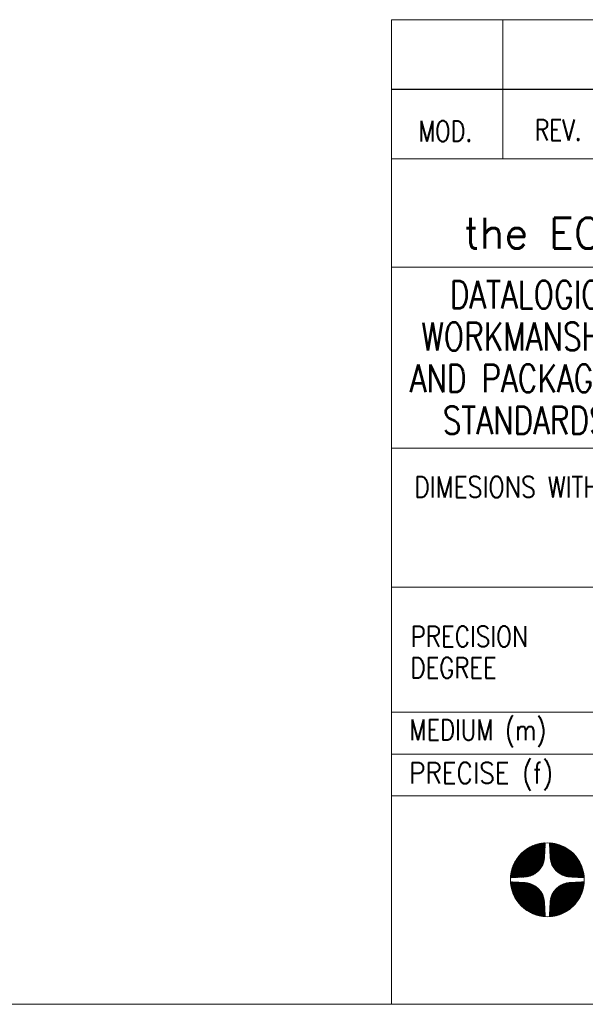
# Model space of a CAD drawing. Header units: millimetres. Extents: x 4 to 836, y 3 to 589.
# Tile 34 of 94: x 619 to 660, y 5 to 76. Entities that reach past the tile are written whole.
import ezdxf

# ---------------------------------------------------------------- set-up
doc = ezdxf.new("R2010")
doc.units = ezdxf.units.MM
doc.layers.add('1', color=7, linetype='Continuous', true_color=0xffffff)
doc.layers.add('256', color=7, linetype='Continuous', true_color=0xffffff)
doc.styles.add('blockfont', font='simplex.shx')

# ---------------------------------------------------------------- blocks, each defined once
blk = doc.blocks.new('HATCH19')
at = {"color": 5, "lineweight": 13}
for p, q in [((657.357539, 11.320064), (659.842144, 13.804669)), ((657.359053, 11.348953), (659.813255, 13.803155)), ((657.360567, 11.377842), (659.784365, 13.801641)), ((657.362081, 11.406732), (659.755476, 13.800126)), ((657.363595, 11.435621), (659.726587, 13.798612)), ((657.365109, 11.464511), (659.697697, 13.797098)), ((657.366623, 11.4934), (659.668808, 13.795584)), ((657.368137, 11.52229), (659.639918, 13.79407)), ((657.369601, 11.30475), (659.857458, 13.792607)), ((657.369651, 11.551179), (659.611029, 13.792556)), ((657.371165, 11.580069), (659.582139, 13.791042)), ((657.372679, 11.608958), (659.55325, 13.789528)), ((657.374194, 11.637847), (659.524361, 13.788014)), ((657.375708, 11.666737), (659.495471, 13.7865)), ((657.377222, 11.695626), (659.466582, 13.784986)), ((657.378736, 11.724516), (659.437692, 13.783472)), ((657.38025, 11.753405), (659.408803, 13.781958)), ((657.381764, 11.782295), (659.379913, 13.780444)), ((657.383278, 11.811184), (659.351024, 13.77893)), ((657.384792, 11.840074), (659.322135, 13.777416)), ((657.386306, 11.868963), (659.293245, 13.775902)), ((657.38782, 11.897852), (659.264356, 13.774388)), ((657.389334, 11.926742), (659.235466, 13.772874)), ((657.390848, 11.955631), (659.206577, 13.77136)), ((657.392362, 11.984521), (659.177687, 13.769846)), ((657.393876, 12.01341), (659.148798, 13.768332)), ((657.39539, 12.0423), (659.119908, 13.766818)), ((657.396904, 12.071189), (659.091019, 13.765304)), ((657.398418, 12.100079), (659.06213, 13.76379)), ((657.398944, 11.306718), (659.855491, 13.763264)), ((657.399932, 12.128968), (659.03324, 13.762276)), ((657.401446, 12.157857), (659.004351, 13.760762)), ((657.40296, 12.186747), (658.975461, 13.759248)), ((657.404474, 12.215636), (658.946572, 13.757734)), ((657.405988, 12.244526), (658.917682, 13.75622)), ((657.407502, 12.273415), (658.888793, 13.754706)), ((657.409016, 12.302305), (658.859904, 13.753192)), ((657.41053, 12.331194), (658.831014, 13.751678)), ((657.412325, 12.360364), (658.801844, 13.749883)), ((657.414748, 12.390163), (658.772045, 13.74746)), ((657.417847, 12.420637), (658.741571, 13.744362)), ((657.421673, 12.451838), (658.71037, 13.740536)), ((657.426287, 12.483828), (658.67838, 13.735921)), ((657.428644, 11.309042), (659.853167, 13.733565)), ((657.431762, 12.516679), (658.64553, 13.730446)), ((657.438181, 12.550473), (658.611735, 13.724027)), ((657.445645, 12.585313), (658.576896, 13.716563)), ((657.454276, 12.621319), (658.540889, 13.707932)), ((657.458714, 11.311737), (659.850472, 13.703494)), ((657.464225, 12.658643), (658.503565, 13.697983)), ((657.47568, 12.697474), (658.464735, 13.686528)), ((657.488884, 12.738053), (658.424155, 13.673324)), ((657.489171, 11.314818), (659.84739, 13.673037)), ((657.504159, 12.780703), (658.381505, 13.65805)), ((657.520031, 11.318303), (659.843905, 13.642177)), ((657.521946, 12.825866), (658.336342, 13.640262)), ((657.542881, 12.874177), (658.288031, 13.619327)), ((657.551313, 11.322209), (659.839999, 13.610896)), ((657.567944, 12.926615), (658.235594, 13.594264)), ((657.583035, 11.326556), (659.835652, 13.579173)), ((657.598787, 12.984833), (658.177375, 13.563422)), ((657.61522, 11.331366), (659.830843, 13.546988)), ((657.638663, 13.052085), (658.110124, 13.523545)), ((657.647892, 11.336662), (659.825547, 13.514317)), ((657.681075, 11.34247), (659.819739, 13.481133)), ((657.696171, 13.136968), (658.02524, 13.466037)), ((657.714799, 11.348818), (659.81339, 13.447409)), ((657.749096, 11.355739), (659.806469, 13.413113)), ((657.783999, 11.363268), (659.798941, 13.378209)), ((657.81955, 11.371442), (659.790766, 13.342659)), ((657.85579, 11.380308), (659.7819, 13.306418)), ((657.892772, 11.389914), (659.772295, 13.269437)), ((657.93055, 11.400316), (659.761892, 13.231659)), ((657.969189, 11.41158), (659.750628, 13.193019)), ((658.008764, 11.42378), (659.738428, 13.153444)), ((658.049363, 11.437003), (659.725205, 13.112846)), ((658.091086, 11.451351), (659.710858, 13.071123)), ((658.134055, 11.466944), (659.695264, 13.028154)), ((658.178415, 11.483929), (659.678279, 12.983793)), ((658.224346, 11.502485), (659.659724, 12.937862)), ((658.27207, 11.522833), (659.639376, 12.890139)), ((658.321868, 11.545256), (659.616953, 12.840341)), ((658.37411, 11.570122), (659.592086, 12.788098)), ((658.429294, 11.597931), (659.564277, 12.732914)), ((658.488121, 11.629382), (659.532826, 12.674088)), ((658.551633, 11.665519), (659.49669, 12.610576)), ((658.621508, 11.708019), (659.454189, 12.5407)), ((658.700793, 11.759928), (659.40228, 12.461415)), ((658.796286, 11.828046), (659.334163, 12.365922)), ((658.933104, 11.937489), (659.22472, 12.229104))]:
    blk.add_line(p, q, dxfattribs=at)
blk = doc.blocks.new('HATCH21')
at = {"color": 5, "lineweight": 13}
for p, q in [((657.358574, 16.571414), (657.392138, 16.604978)), ((657.359937, 16.545402), (657.417607, 16.603071)), ((657.3613, 16.519389), (657.442849, 16.600938)), ((657.362663, 16.493377), (657.46787, 16.598584)), ((657.364027, 16.467365), (657.492676, 16.596015)), ((657.36539, 16.441353), (657.517271, 16.593234)), ((657.366753, 16.415341), (657.541659, 16.590247)), ((657.368116, 16.389329), (657.565846, 16.587058)), ((657.36948, 16.363316), (657.589835, 16.583672)), ((657.370843, 16.337304), (657.61363, 16.580092)), ((657.372206, 16.311292), (657.637236, 16.576322)), ((657.373569, 16.28528), (657.660655, 16.572366)), ((657.374933, 16.259268), (657.683892, 16.568227)), ((657.376296, 16.233256), (657.70695, 16.56391)), ((657.377659, 16.207243), (657.729832, 16.559416)), ((657.379022, 16.181231), (657.752541, 16.55475)), ((657.380386, 16.155219), (657.77508, 16.549913)), ((657.381749, 16.129207), (657.797452, 16.54491)), ((657.383112, 16.103195), (657.819659, 16.539742)), ((657.384475, 16.077182), (657.841705, 16.534412)), ((657.385839, 16.05117), (657.863591, 16.528923)), ((657.387202, 16.025158), (657.885321, 16.523278)), ((657.388565, 15.999146), (657.906896, 16.517477)), ((657.389928, 15.973134), (657.928319, 16.511525)), ((657.391292, 15.947122), (657.949592, 16.505422)), ((657.392655, 15.921109), (657.970717, 16.499172)), ((657.394018, 15.895097), (657.991696, 16.492775)), ((657.395381, 15.869085), (658.01253, 16.486234)), ((657.396744, 15.843073), (658.033222, 16.479551)), ((657.398108, 15.817061), (658.053774, 16.472727)), ((657.399471, 15.791049), (658.074187, 16.465764)), ((657.400834, 15.765036), (658.094462, 16.458664)), ((657.402197, 15.739024), (658.114602, 16.451429)), ((657.403561, 15.713012), (658.134608, 16.44406)), ((657.404924, 15.687), (658.154482, 16.436558)), ((657.406287, 15.660988), (658.174224, 16.428925)), ((657.40765, 15.634975), (658.193837, 16.421162)), ((657.409014, 15.608963), (658.213321, 16.41327)), ((657.410377, 15.582951), (658.232678, 16.405252)), ((657.411893, 15.557092), (658.251909, 16.397108)), ((657.413819, 15.531642), (658.271015, 16.388839)), ((657.416141, 15.506589), (658.289998, 16.380446)), ((657.418843, 15.481915), (658.308859, 16.371931)), ((657.42191, 15.457607), (658.327598, 16.363295)), ((657.425328, 15.43365), (658.346217, 16.354538)), ((657.429086, 15.410032), (658.364716, 16.345662)), ((657.433171, 15.386742), (658.383097, 16.336668)), ((657.437573, 15.363769), (658.401361, 16.327556)), ((657.442282, 15.341102), (658.419508, 16.318328)), ((657.447289, 15.318733), (658.43754, 16.308984)), ((657.452584, 15.296654), (658.455457, 16.299526)), ((657.458161, 15.274855), (658.47326, 16.289953)), ((657.464012, 15.25333), (658.490949, 16.280267)), ((657.47013, 15.232073), (658.508526, 16.270469)), ((657.476508, 15.211075), (658.525992, 16.260559)), ((657.48314, 15.190332), (658.543346, 16.250538)), ((657.490022, 15.169838), (658.56059, 16.240407)), ((657.497146, 15.149588), (658.577724, 16.230166)), ((657.50451, 15.129575), (658.59475, 16.219815)), ((657.512107, 15.109797), (658.611666, 16.209357)), ((657.519933, 15.090248), (658.628475, 16.19879)), ((657.527985, 15.070925), (658.645177, 16.188116)), ((657.536259, 15.051823), (658.661771, 16.177335)), ((657.54475, 15.032939), (658.67826, 16.166448)), ((657.553456, 15.014269), (658.694642, 16.155455)), ((657.562373, 14.995811), (658.710919, 16.144357)), ((657.571499, 14.977561), (658.727091, 16.133153)), ((657.58083, 14.959517), (658.743158, 16.121845)), ((657.590364, 14.941676), (658.759122, 16.110433)), ((657.600098, 14.924034), (658.774982, 16.098918)), ((657.610031, 14.906591), (658.790738, 16.087299)), ((657.620159, 14.889344), (658.806391, 16.075576)), ((657.630481, 14.872291), (658.821942, 16.063751)), ((657.640995, 14.85543), (658.83739, 16.051824)), ((657.6517, 14.838759), (658.852736, 16.039795)), ((657.662593, 14.822276), (658.86798, 16.027664)), ((657.673673, 14.805981), (658.883123, 16.015431)), ((657.684938, 14.789871), (658.898164, 16.003097)), ((657.696388, 14.773946), (658.913104, 15.990661)), ((657.708022, 14.758203), (658.927943, 15.978125)), ((657.719837, 14.742643), (658.942682, 15.965488)), ((657.731833, 14.727265), (658.95732, 15.952751)), ((657.74401, 14.712066), (658.971857, 15.939913)), ((657.756367, 14.697047), (658.986294, 15.926975)), ((657.768902, 14.682207), (659.000632, 15.913936)), ((657.781615, 14.667545), (659.014869, 15.900798)), ((657.794506, 14.65306), (659.029006, 15.88756)), ((657.807575, 14.638753), (659.043043, 15.874221)), ((657.82082, 14.624623), (659.05698, 15.860783)), ((657.834243, 14.61067), (659.070818, 15.847245)), ((657.847842, 14.596894), (659.084556, 15.833608)), ((657.861618, 14.583294), (659.098194, 15.81987)), ((657.87557, 14.569871), (659.111732, 15.806033)), ((657.889699, 14.556625), (659.12517, 15.792096)), ((657.904005, 14.543556), (659.138509, 15.778059)), ((657.918489, 14.530664), (659.151748, 15.763923)), ((657.93315, 14.51795), (659.164886, 15.749686)), ((657.94799, 14.505414), (659.177925, 15.735349)), ((657.963008, 14.493057), (659.190864, 15.720912)), ((657.978206, 14.48088), (659.203702, 15.706375)), ((657.993585, 14.468883), (659.21644, 15.691738)), ((658.009144, 14.457067), (659.229077, 15.677)), ((658.024886, 14.445433), (659.241613, 15.662161)), ((658.04081, 14.433982), (659.254049, 15.647221)), ((658.056919, 14.422716), (659.266384, 15.63218)), ((658.073214, 14.411635), (659.278617, 15.617038)), ((658.089696, 14.400741), (659.290748, 15.601794)), ((658.106366, 14.390036), (659.302778, 15.586448)), ((658.123227, 14.379522), (659.314706, 15.571)), ((658.140279, 14.369199), (659.326531, 15.55545)), ((658.157526, 14.35907), (659.338254, 15.539797)), ((658.174968, 14.349137), (659.349873, 15.524042)), ((658.192609, 14.339401), (659.361389, 15.508182)), ((658.210449, 14.329867), (659.372802, 15.492219)), ((658.228493, 14.320535), (659.38411, 15.476152)), ((658.246742, 14.311409), (659.395314, 15.45998)), ((658.265199, 14.302491), (659.406413, 15.443704)), ((658.283868, 14.293784), (659.417406, 15.427322)), ((658.302751, 14.285292), (659.428293, 15.410834)), ((658.321852, 14.277017), (659.439075, 15.39424)), ((658.341175, 14.268965), (659.449749, 15.377539)), ((658.360723, 14.261137), (659.460316, 15.36073)), ((658.3805, 14.253539), (659.470775, 15.343814)), ((658.400512, 14.246175), (659.481126, 15.326789)), ((658.420762, 14.239049), (659.491367, 15.309655)), ((658.441255, 14.232167), (659.501499, 15.292412)), ((658.461997, 14.225534), (659.51152, 15.275058)), ((658.482993, 14.219155), (659.521431, 15.257593)), ((658.50425, 14.213036), (659.53123, 15.240016)), ((658.525774, 14.207185), (659.540916, 15.222327)), ((658.547571, 14.201607), (659.550489, 15.204524)), ((658.56965, 14.19631), (659.559948, 15.186608)), ((658.592018, 14.191302), (659.569292, 15.168577)), ((658.614683, 14.186592), (659.578521, 15.15043)), ((658.637655, 14.182189), (659.587633, 15.132166)), ((658.660944, 14.178103), (659.596627, 15.113786)), ((658.684561, 14.174344), (659.605504, 15.095287)), ((658.708516, 14.170924), (659.614261, 15.076668)), ((658.732823, 14.167855), (659.622898, 15.05793)), ((658.757496, 14.165152), (659.631413, 15.03907)), ((658.782548, 14.162829), (659.639806, 15.020087)), ((658.807996, 14.160902), (659.648076, 15.000981)), ((658.833854, 14.159384), (659.65622, 14.981751)), ((658.859866, 14.158021), (659.664239, 14.962394)), ((658.885878, 14.156658), (659.672131, 14.94291)), ((658.91189, 14.155294), (659.679894, 14.923298)), ((658.937903, 14.153931), (659.687528, 14.903556)), ((658.963915, 14.152568), (659.69503, 14.883683)), ((658.989927, 14.151205), (659.7024, 14.863678)), ((659.015939, 14.149841), (659.709636, 14.843538)), ((659.041951, 14.148478), (659.716736, 14.823263)), ((659.067963, 14.147115), (659.723699, 14.802851)), ((659.093976, 14.145752), (659.730524, 14.7823)), ((659.119988, 14.144388), (659.737207, 14.761608)), ((659.146, 14.143025), (659.743749, 14.740774)), ((659.172012, 14.141662), (659.750146, 14.719796)), ((659.198024, 14.140299), (659.756397, 14.698672)), ((659.224036, 14.138935), (659.762501, 14.6774)), ((659.250049, 14.137572), (659.768454, 14.655977)), ((659.276061, 14.136209), (659.774254, 14.634403)), ((659.302073, 14.134846), (659.779901, 14.612673)), ((659.328085, 14.133482), (659.78539, 14.590787)), ((659.354097, 14.132119), (659.79072, 14.568742)), ((659.380109, 14.130756), (659.795889, 14.546535)), ((659.406122, 14.129393), (659.800893, 14.524164)), ((659.432134, 14.128029), (659.80573, 14.501626)), ((659.458146, 14.126666), (659.810397, 14.478917)), ((659.484158, 14.125303), (659.814891, 14.456036)), ((659.51017, 14.12394), (659.81921, 14.432979)), ((659.536182, 14.122576), (659.823349, 14.409743)), ((659.562195, 14.121213), (659.827305, 14.386324)), ((659.588207, 14.11985), (659.831076, 14.362719)), ((659.614219, 14.118487), (659.834657, 14.338924)), ((659.640231, 14.117123), (659.838044, 14.314936)), ((659.666243, 14.11576), (659.841233, 14.29075)), ((659.692255, 14.114397), (659.844221, 14.266362)), ((659.718268, 14.113034), (659.847003, 14.241769)), ((659.74428, 14.11167), (659.849573, 14.216964)), ((659.770292, 14.110307), (659.851928, 14.191943)), ((659.796304, 14.108944), (659.854062, 14.166701)), ((659.822316, 14.107581), (659.855969, 14.141234))]:
    blk.add_line(p, q, dxfattribs=at)
blk = doc.blocks.new('HATCH23')
at = {"color": 5, "lineweight": 13}
for p, q in [((654.555755, 14.11871), (657.043497, 16.606453)), ((654.557723, 14.148055), (657.014153, 16.604484)), ((654.560049, 14.177755), (656.984452, 16.602159)), ((654.562745, 14.207827), (656.95438, 16.599463)), ((654.565828, 14.238286), (656.923922, 16.59638)), ((654.569314, 14.269147), (656.89306, 16.592893)), ((654.570955, 14.106536), (657.055672, 16.591253)), ((654.573222, 14.30043), (656.861777, 16.588986)), ((654.577571, 14.332154), (656.830053, 16.584637)), ((654.582382, 14.364341), (656.797866, 16.579826)), ((654.58768, 14.397015), (656.765193, 16.574528)), ((654.59349, 14.4302), (656.732008, 16.568718)), ((654.599841, 14.463926), (656.698282, 16.562367)), ((654.599845, 14.10805), (657.054158, 16.562363)), ((654.606764, 14.498225), (656.663983, 16.555444)), ((654.614294, 14.533131), (656.629077, 16.547913)), ((654.622471, 14.568683), (656.593524, 16.539736)), ((654.628734, 14.109564), (657.052644, 16.533474)), ((654.63134, 14.604927), (656.557281, 16.530868)), ((654.640948, 14.641911), (656.520297, 16.52126)), ((654.651354, 14.679692), (656.482516, 16.510854)), ((654.657624, 14.111078), (657.05113, 16.504584)), ((654.662621, 14.718335), (656.443873, 16.499587)), ((654.674825, 14.757914), (656.404294, 16.487383)), ((654.686513, 14.112592), (657.049616, 16.475695)), ((654.688051, 14.798516), (656.363692, 16.474156)), ((654.702403, 14.840243), (656.321965, 16.459804)), ((654.715403, 14.114106), (657.048102, 16.446805)), ((654.718002, 14.883217), (656.278991, 16.444206)), ((654.734992, 14.927583), (656.234625, 16.427215)), ((654.744292, 14.11562), (657.046588, 16.417916)), ((654.753554, 14.97352), (656.188688, 16.408654)), ((654.773182, 14.117134), (657.045074, 16.389027)), ((654.773909, 15.02125), (656.140957, 16.388299)), ((654.79634, 15.071057), (656.091151, 16.365868)), ((654.802071, 14.118648), (657.04356, 16.360137)), ((654.821217, 15.123309), (656.038899, 16.340991)), ((654.830961, 14.120162), (657.042046, 16.331248)), ((654.849037, 15.178505), (655.983703, 16.31317)), ((654.85985, 14.121676), (657.040532, 16.302358)), ((654.880504, 15.237347), (655.924861, 16.281704)), ((654.888739, 14.12319), (657.039018, 16.273469)), ((654.91666, 15.300878), (655.861329, 16.245548)), ((654.917629, 14.124704), (657.037504, 16.244579)), ((654.946518, 14.126218), (657.03599, 16.21569)), ((654.959188, 15.370782), (655.791426, 16.20302)), ((654.975408, 14.127732), (657.034476, 16.186801)), ((655.004297, 14.129246), (657.032962, 16.157911)), ((655.011141, 15.45011), (655.712098, 16.151067)), ((655.033187, 14.130761), (657.031448, 16.129022)), ((655.062076, 14.132275), (657.029934, 16.100132)), ((655.079341, 15.545686), (655.616521, 16.082866)), ((655.090966, 14.133789), (657.02842, 16.071243)), ((655.119855, 14.135303), (657.026906, 16.042353)), ((655.148745, 14.136817), (657.025392, 16.013464)), ((655.177634, 14.138331), (657.023878, 15.984574)), ((655.189084, 15.682804), (655.479403, 15.973124)), ((655.206524, 14.139845), (657.022364, 15.955685)), ((655.235413, 14.141359), (657.02085, 15.926796)), ((655.264302, 14.142873), (657.019336, 15.897906)), ((655.293192, 14.144387), (657.017822, 15.869017)), ((655.322081, 14.145901), (657.016308, 15.840127)), ((655.350971, 14.147415), (657.014794, 15.811238)), ((655.37986, 14.148929), (657.01328, 15.782348)), ((655.40875, 14.150443), (657.011766, 15.753459)), ((655.437639, 14.151957), (657.010252, 15.724569)), ((655.466529, 14.153471), (657.008738, 15.69568)), ((655.495418, 14.154985), (657.007224, 15.666791)), ((655.524308, 14.156499), (657.00571, 15.637901)), ((655.553197, 14.158013), (657.004196, 15.609012)), ((655.582087, 14.159527), (657.002682, 15.580122)), ((655.611255, 14.16132), (657.000889, 15.550954)), ((655.641051, 14.163741), (656.998468, 15.521158)), ((655.671522, 14.166837), (656.995372, 15.490686)), ((655.702721, 14.17066), (656.991549, 15.459488)), ((655.734708, 14.175272), (656.986937, 15.427501)), ((655.767555, 14.180743), (656.981466, 15.394654)), ((655.801346, 14.187159), (656.97505, 15.360863)), ((655.836181, 14.194619), (656.96759, 15.326027)), ((655.872184, 14.203245), (656.958963, 15.290025)), ((655.909502, 14.213189), (656.94902, 15.252706)), ((655.948327, 14.224638), (656.937571, 15.213882)), ((655.988899, 14.237835), (656.924374, 15.173309)), ((656.031541, 14.253102), (656.909107, 15.130667)), ((656.076694, 14.270878), (656.89133, 15.085515)), ((656.124992, 14.291801), (656.870408, 15.037217)), ((656.177412, 14.316846), (656.845363, 14.984797)), ((656.235605, 14.347663), (656.814545, 14.926604)), ((656.302814, 14.387497), (656.774712, 14.859395)), ((656.387599, 14.444906), (656.717302, 14.77461))]:
    blk.add_line(p, q, dxfattribs=at)
blk = doc.blocks.new('HATCH25')
at = {"color": 5, "lineweight": 13}
for p, q in [((654.55723, 13.770071), (654.590794, 13.803635)), ((654.559137, 13.744602), (654.616806, 13.802271)), ((654.56127, 13.71936), (654.642818, 13.800908)), ((654.563624, 13.694338), (654.66883, 13.799545)), ((654.566194, 13.669533), (654.694843, 13.798182)), ((654.568974, 13.644938), (654.720855, 13.796818)), ((654.571961, 13.620549), (654.746867, 13.795455)), ((654.57515, 13.596363), (654.772879, 13.794092)), ((654.578537, 13.572374), (654.798891, 13.792729)), ((654.582117, 13.548579), (654.824904, 13.791366)), ((654.585886, 13.524973), (654.850916, 13.790002)), ((654.589842, 13.501553), (654.876928, 13.788639)), ((654.593981, 13.478316), (654.90294, 13.787276)), ((654.598298, 13.455259), (654.928952, 13.785913)), ((654.602792, 13.432377), (654.954965, 13.784549)), ((654.607459, 13.409668), (654.980977, 13.783186)), ((654.612295, 13.387129), (655.006989, 13.781823)), ((654.617299, 13.364757), (655.033001, 13.78046)), ((654.622466, 13.342549), (655.059013, 13.779096)), ((654.627796, 13.320504), (655.085026, 13.777733)), ((654.633285, 13.298617), (655.111038, 13.77637)), ((654.638931, 13.276887), (655.13705, 13.775007)), ((654.644731, 13.255312), (655.163062, 13.773643)), ((654.650683, 13.233889), (655.189074, 13.77228)), ((654.656786, 13.212617), (655.215086, 13.770917)), ((654.663037, 13.191492), (655.241099, 13.769554)), ((654.669433, 13.170513), (655.267111, 13.768191)), ((654.675974, 13.149679), (655.293123, 13.766827)), ((654.682658, 13.128986), (655.319135, 13.765464)), ((654.689481, 13.108435), (655.345147, 13.764101)), ((654.696444, 13.088022), (655.37116, 13.762738)), ((654.703544, 13.067746), (655.397172, 13.761374)), ((654.710779, 13.047606), (655.423184, 13.760011)), ((654.718148, 13.0276), (655.449196, 13.758648)), ((654.72565, 13.007727), (655.475208, 13.757285)), ((654.733284, 12.987984), (655.501221, 13.755921)), ((654.741046, 12.968372), (655.527233, 13.754558)), ((654.748938, 12.948888), (655.553245, 13.753195)), ((654.756956, 12.929531), (655.579257, 13.751832)), ((654.7651, 12.9103), (655.605116, 13.750315)), ((654.773369, 12.891193), (655.630566, 13.74839)), ((654.781762, 12.87221), (655.65562, 13.746068)), ((654.790277, 12.85335), (655.680293, 13.743366)), ((654.798913, 12.834611), (655.704602, 13.740299)), ((654.80767, 12.815992), (655.728558, 13.73688)), ((654.816546, 12.797492), (655.752176, 13.733123)), ((654.82554, 12.779111), (655.775466, 13.729037)), ((654.834652, 12.760848), (655.79844, 13.724635)), ((654.84388, 12.7427), (655.821106, 13.719927)), ((654.853224, 12.724669), (655.843475, 13.71492)), ((654.862682, 12.706752), (655.865555, 13.709624)), ((654.872255, 12.688949), (655.887353, 13.704047)), ((654.881941, 12.671259), (655.908878, 13.698197)), ((654.891739, 12.653682), (655.930136, 13.692079)), ((654.901649, 12.636217), (655.951133, 13.685701)), ((654.91167, 12.618862), (655.971876, 13.679068)), ((654.921801, 12.601618), (655.99237, 13.672187)), ((654.932042, 12.584484), (656.012621, 13.665062)), ((654.942393, 12.567459), (656.032633, 13.657699)), ((654.952851, 12.550542), (656.052411, 13.650102)), ((654.963418, 12.533733), (656.07196, 13.642275)), ((654.974092, 12.517032), (656.091283, 13.634223)), ((654.984873, 12.500437), (656.110385, 13.62595)), ((654.99576, 12.483949), (656.129269, 13.617458)), ((655.006753, 12.467567), (656.147939, 13.608753)), ((655.017851, 12.45129), (656.166397, 13.599835)), ((655.029055, 12.435118), (656.184647, 13.59071)), ((655.040363, 12.41905), (656.202691, 13.581379)), ((655.051775, 12.403087), (656.220533, 13.571845)), ((655.06329, 12.387227), (656.238174, 13.56211)), ((655.07491, 12.371471), (656.255617, 13.552178)), ((655.086632, 12.355817), (656.272864, 13.54205)), ((655.098457, 12.340267), (656.289917, 13.531727)), ((655.110384, 12.324819), (656.306779, 13.521213)), ((655.122413, 12.309473), (656.32345, 13.510509)), ((655.134545, 12.294229), (656.339932, 13.499616)), ((655.146777, 12.279086), (656.356228, 13.488536)), ((655.159112, 12.264045), (656.372337, 13.47727)), ((655.171547, 12.249104), (656.388263, 13.46582)), ((655.184083, 12.234265), (656.404005, 13.454187)), ((655.19672, 12.219527), (656.419565, 13.442372)), ((655.209457, 12.204889), (656.434944, 13.430375)), ((655.222295, 12.190351), (656.450142, 13.418198)), ((655.235233, 12.175914), (656.465162, 13.405842)), ((655.248272, 12.161577), (656.480002, 13.393307)), ((655.26141, 12.14734), (656.494664, 13.380594)), ((655.274649, 12.133203), (656.509148, 13.367702)), ((655.287987, 12.119166), (656.523455, 13.354634)), ((655.301425, 12.105228), (656.537585, 13.341388)), ((655.314963, 12.091391), (656.551538, 13.327966)), ((655.3286, 12.077653), (656.565314, 13.314367)), ((655.342338, 12.064015), (656.578914, 13.300591)), ((655.356175, 12.050477), (656.592337, 13.286639)), ((655.370112, 12.037038), (656.605583, 13.27251)), ((655.384149, 12.0237), (656.618652, 13.258203)), ((655.398285, 12.010461), (656.631544, 13.24372)), ((655.412522, 11.997322), (656.644258, 13.229058)), ((655.426859, 11.984284), (656.656794, 13.214219)), ((655.441296, 11.971345), (656.669151, 13.1992)), ((655.455833, 11.958507), (656.681328, 13.184002)), ((655.47047, 11.945769), (656.693326, 13.168624)), ((655.485209, 11.933132), (656.705142, 13.153065)), ((655.500047, 11.920595), (656.716776, 13.137323)), ((655.514987, 11.908159), (656.728226, 13.121398)), ((655.530028, 11.895825), (656.739493, 13.105289)), ((655.54517, 11.883592), (656.750573, 13.088995)), ((655.560414, 11.87146), (656.761467, 13.072513)), ((655.57576, 11.85943), (656.772172, 13.055842)), ((655.591208, 11.847503), (656.782687, 13.038982)), ((655.606758, 11.835677), (656.79301, 13.021929)), ((655.622411, 11.823955), (656.803139, 13.004683)), ((655.638167, 11.812335), (656.813072, 12.98724)), ((655.654026, 11.800819), (656.822807, 12.9696)), ((655.669989, 11.789407), (656.832342, 12.951759)), ((655.686056, 11.778099), (656.841673, 12.933716)), ((655.702228, 11.766895), (656.8508, 12.915467)), ((655.718504, 11.755796), (656.859718, 12.897009)), ((655.734886, 11.744803), (656.868424, 12.878341)), ((655.751374, 11.733915), (656.876917, 12.859457)), ((655.767968, 11.723134), (656.885191, 12.840356)), ((655.78467, 11.712459), (656.893244, 12.821034)), ((655.801478, 11.701892), (656.901071, 12.801486)), ((655.818394, 11.691433), (656.908669, 12.781708)), ((655.835419, 11.681083), (656.916033, 12.761697)), ((655.852553, 11.670841), (656.923159, 12.741447)), ((655.869797, 11.660709), (656.930041, 12.720954)), ((655.887151, 11.650688), (656.936674, 12.700212)), ((655.904616, 11.640778), (656.943053, 12.679215)), ((655.922192, 11.630979), (656.949172, 12.657959)), ((655.939882, 11.621293), (656.955024, 12.636435)), ((655.957684, 11.61172), (656.960602, 12.614637)), ((655.9756, 11.602261), (656.965899, 12.592559)), ((655.993632, 11.592916), (656.970906, 12.570191)), ((656.011778, 11.583688), (656.975616, 12.547525)), ((656.030042, 11.574576), (656.980019, 12.524553)), ((656.048422, 11.565581), (656.984106, 12.501264)), ((656.066922, 11.556705), (656.987865, 12.477648)), ((656.08554, 11.547948), (656.991284, 12.453692)), ((656.104279, 11.539311), (656.994353, 12.429385)), ((656.123139, 11.530795), (656.997056, 12.404713)), ((656.142121, 11.522402), (656.999379, 12.379661)), ((656.161227, 11.514133), (657.001306, 12.354212)), ((656.180458, 11.505988), (657.002824, 12.328355)), ((656.199814, 11.497969), (657.004187, 12.302342)), ((656.219298, 11.490078), (657.005551, 12.27633)), ((656.23891, 11.482314), (657.006914, 12.250318)), ((656.258652, 11.474681), (657.008277, 12.224306)), ((656.278525, 11.467178), (657.00964, 12.198294)), ((656.29853, 11.459808), (657.011004, 12.172282)), ((656.31867, 11.452573), (657.012367, 12.146269)), ((656.338945, 11.445472), (657.01373, 12.120257)), ((656.359357, 11.438509), (657.015093, 12.094245)), ((656.379909, 11.431685), (657.016457, 12.068233)), ((656.4006, 11.425001), (657.01782, 12.042221)), ((656.421434, 11.41846), (657.019183, 12.016209)), ((656.442412, 11.412062), (657.020546, 11.990196)), ((656.463537, 11.405811), (657.02191, 11.964184)), ((656.484809, 11.399708), (657.023273, 11.938172)), ((656.506231, 11.393755), (657.024636, 11.91216)), ((656.527806, 11.387954), (657.025999, 11.886148)), ((656.549535, 11.382308), (657.027363, 11.860135)), ((656.571421, 11.376818), (657.028726, 11.834123)), ((656.593466, 11.371488), (657.030089, 11.808111)), ((656.615673, 11.36632), (657.031452, 11.782099)), ((656.638044, 11.361316), (657.032815, 11.756087)), ((656.660583, 11.356479), (657.034179, 11.730075)), ((656.683291, 11.351811), (657.035542, 11.704062)), ((656.706172, 11.347317), (657.036905, 11.67805)), ((656.729229, 11.342999), (657.038268, 11.652038)), ((656.752466, 11.33886), (657.039632, 11.626026)), ((656.775885, 11.334903), (657.040995, 11.600014)), ((656.799489, 11.331133), (657.042358, 11.574001)), ((656.823284, 11.327552), (657.043721, 11.547989)), ((656.847272, 11.324165), (657.045085, 11.521977)), ((656.871458, 11.320975), (657.046448, 11.495965)), ((656.895846, 11.317988), (657.047811, 11.469953)), ((656.92044, 11.315206), (657.049174, 11.443941)), ((656.945245, 11.312636), (657.050538, 11.417928)), ((656.970265, 11.310281), (657.051901, 11.391916)), ((656.995507, 11.308147), (657.053264, 11.365904)), ((657.020975, 11.306239), (657.054627, 11.339892))]:
    blk.add_line(p, q, dxfattribs=at)
blk = doc.blocks.new('TabularNote1')
at = {"layer": '1', "color": 172, "linetype": 'Continuous', "lineweight": 18}
for p, q in [((0, 5), (8, 5)), ((0, 5), (0, 0)), ((8, 5), (8, 0)), ((8, 5), (16, 5)), ((0, 0), (8, 0)), ((8, 0), (16, 0))]:
    blk.add_line(p, q, dxfattribs=at)

msp = doc.modelspace()

# ---------------------------------------------------------------- linework, layer by layer
at = {"layer": '256', "color": 4, "linetype": 'Continuous', "lineweight": 18}
for p, q in [((654, 72.794), (654, 65.794)), ((646, 70.794), (836, 70.794)), ((646, 35), (836, 35)), ((646, 26), (661, 26)), ((646, 23), (661, 23))]:
    msp.add_line(p, q, dxfattribs=at)
at = {"layer": '256', "color": 3, "linetype": 'Continuous', "lineweight": 18}
for p, q in [((646, 70.794), (646, 5)), ((646, 65.794), (836, 65.794)), ((646, 58), (654, 58)), ((654, 58), (662, 58)), ((646, 45), (654, 45)), ((654, 45), (662, 45)), ((646, 20), (661, 20)), ((15, 5), (836, 5))]:
    msp.add_line(p, q, dxfattribs=at)
at = {"layer": '256', "color": 5, "linetype": 'Continuous', "lineweight": 18}
for p, q in [((657.003, 15.579), (657.057, 16.612)), ((657.411, 15.579), (657.356, 16.612)), ((655.583, 14.16), (654.55, 14.105)), ((655.583, 13.752), (654.55, 13.806)), ((658.83, 14.16), (659.863, 14.105)), ((658.83, 13.752), (659.863, 13.806)), ((657.003, 12.332), (657.057, 11.299)), ((657.411, 12.332), (657.356, 11.299))]:
    msp.add_line(p, q, dxfattribs=at)
msp.add_circle((657.207, 13.956), 2.656, dxfattribs=at)
for centre, start, end in [((655.505, 15.658), 273, 357), ((658.909, 15.658), 183, 267), ((655.505, 12.254), 3, 87), ((658.909, 12.254), 93, 177)]:
    msp.add_arc(centre, 1.5, start, end, dxfattribs=at)

# ---------------------------------------------------------------- block references
at = {"layer": '1', "color": 172, "linetype": 'Continuous', "lineweight": 18}
msp.add_blockref('TabularNote1', (645.997, 70.806), dxfattribs=at)
at = {"layer": '256', "color": 5, "linetype": 'Continuous', "lineweight": 13}
for name in ['HATCH23', 'HATCH21', 'HATCH25', 'HATCH19']:
    msp.add_blockref(name, (0, 0), dxfattribs=at)

# ---------------------------------------------------------------- texts
at = {"layer": '256', "color": 1, "linetype": 'Continuous', "lineweight": 13, "char_height": 2, "attachment_point": 7, "line_spacing_factor": 0.903614, "style": 'blockfont'}
for insert in [(649.162, 71.167), (657.24, 71.066)]:
    msp.add_mtext('\\W0.9844; ', dxfattribs=dict(at, insert=insert))
at = {"layer": '256', "color": 4, "linetype": 'Continuous', "lineweight": 13, "char_height": 1.5, "attachment_point": 7, "line_spacing_factor": 0.903614, "style": 'blockfont'}
for s, insert in [('\\W0.7821;MOD.', (647.931, 67.039)), ('\\W0.7742;REV.', (656.289, 67.126)), ('\\W0.8308;DIMESIONS WITHOUT TOLERANCE DEGREE:', (647.621, 41.451)), ('\\W0.8120;PRECISION', (647.359, 30.698)), ('\\W0.8036;DEGREE', (647.359, 28.448)), ('\\W0.7974;MEDIUM (m)', (647.283, 23.485)), ('\\W0.8715;PRECISE (f)', (647.257, 20.385))]:
    msp.add_mtext(s, dxfattribs=dict(at, insert=insert))
at = {"layer": '256', "color": 3, "linetype": 'Continuous', "lineweight": 13, "line_spacing_factor": 0.903614, "style": 'blockfont'}
for s, insert, char_height, attachment_point in [('\\W0.9983;the EC directives to be referred to are 2002/95/EC and correlated subsequent ones.', (651.203, 58.617), 2.2, 7), ('\\W0.7821;DATALOGIC\\PWORKMANSHIP\\PAND PACKAGING\\PSTANDARDS', (655.612, 46), 2, 8)]:
    msp.add_mtext(s, dxfattribs=dict(at, insert=insert, char_height=char_height, attachment_point=attachment_point))

doc.saveas('drawing.dxf')
